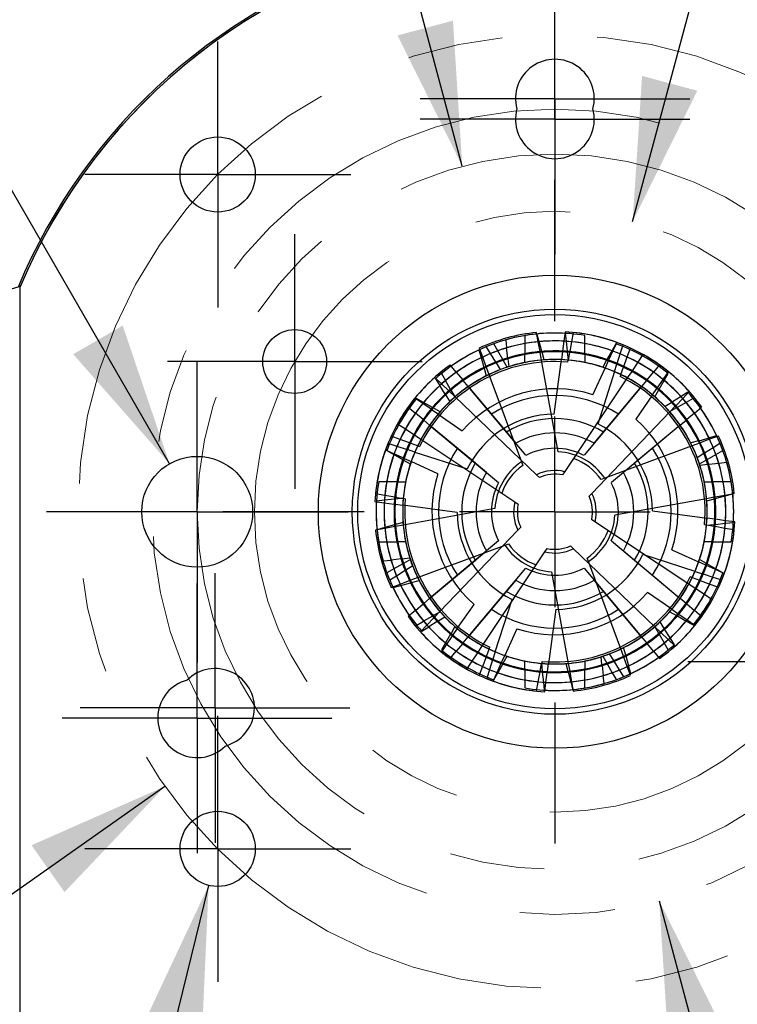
# Model space of a CAD drawing. Header units: inches. Extents: x 0 to 11, y 0 to 8.5.
# Tile 5 of 23: x 4.003 to 4.755, y 3.15 to 4.182. Entities that reach past the tile are written whole.
import ezdxf

# ---------------------------------------------------------------- set-up
doc = ezdxf.new("R2010")
doc.units = ezdxf.units.IN
doc.header["$MEASUREMENT"] = 0
doc.linetypes.add('CENTERX2', pattern=[0.8, 0.5, -0.1, 0.1, -0.1])
doc.layers.add('CENTER', color=40, linetype='CENTERX2')
doc.layers.add('DIMENSIONS', color=140, linetype='Continuous', lineweight=25)
doc.styles.add('SLDTEXTSTYLE0', font='TXT', dxfattribs={"width": 0.75})
doc.dimstyles.new('SLDDIMSTYLE2', dxfattribs={"dimtxt": 0.125, "dimasz": 0.15, "dimexe": 0, "dimexo": 0.0625, "dimgap": 0.03125, "dimtad": 0, "dimtih": 1, "dimtoh": 1, "dimrnd": 1e-09, "dimdsep": 46, "dimtxsty": 'SLDTEXTSTYLE0', "dimsah": 1, "dimcen": 0, "dimadec": 0, "dimazin": 2, "dimtfac": 1, "dimtofl": 0, "dimtmove": 0, "dimatfit": 3, "dimfxl": 0, "dimfrac": 2, "dimtolj": 1, "dimtzin": 12, "dimarcsym": 0})
doc.dimstyles.new('SLDDIMSTYLE7', dxfattribs={"dimtxt": 0.125, "dimasz": 0.15, "dimexe": 0, "dimexo": 0.0625, "dimgap": 0.03125, "dimtad": 0, "dimtih": 1, "dimtoh": 1, "dimrnd": 1e-09, "dimzin": 4, "dimdsep": 46, "dimtxsty": 'SLDTEXTSTYLE0', "dimsah": 1, "dimcen": 0, "dimadec": 0, "dimazin": 1, "dimtfac": 1, "dimtofl": 0, "dimtmove": 0, "dimatfit": 3, "dimfxl": 0, "dimfrac": 2, "dimtolj": 1, "dimtzin": 12, "dimarcsym": 0})
doc.dimstyles.new('SLDDIMSTYLE8', dxfattribs={"dimtxt": 0.125, "dimasz": 0.15, "dimexe": 0, "dimexo": 0.0625, "dimgap": 0.03125, "dimtad": 0, "dimtih": 1, "dimtoh": 1, "dimrnd": 1e-09, "dimdsep": 46, "dimtxsty": 'SLDTEXTSTYLE0', "dimsah": 1, "dimcen": 0, "dimadec": 0, "dimazin": 2, "dimtfac": 1, "dimtofl": 0, "dimtmove": 0, "dimatfit": 3, "dimfxl": 0, "dimfrac": 2, "dimtolj": 1, "dimtzin": 12, "dimarcsym": 0})

# ---------------------------------------------------------------- blocks, each defined once
blk = doc.blocks.new('_D_9')
at = {"layer": 'DIMENSIONS'}
for p, q in [((4.1548, 3.3782), (3.8224, 3.1441)), ((3.1549, 3.1625), (3.1168, 3.1625)), ((3.1168, 3.1625), (3.1168, 2.964)), ((3.4781, 3.1625), (3.5162, 3.1625)), ((3.5162, 3.1625), (3.5162, 2.964)), ((3.8224, 3.1441), (3.5724, 3.1441)), ((3.1168, 2.964), (3.1549, 2.964)), ((3.5162, 2.964), (3.4781, 2.964))]:
    blk.add_line(p, q, dxfattribs=at)
blk.add_solid([(4.1548, 3.3782), (4.0149, 3.3164), (4.0495, 3.2673)], dxfattribs=at)
at = {"layer": 'DIMENSIONS', "char_height": 0.125, "attachment_point": 1, "style": 'SLDTEXTSTYLE0'}
for s, insert in [('%%c', (3.0606, 3.349)), ('1.00', (3.2491, 3.349)), ('25.4', (3.1549, 3.1252))]:
    blk.add_mtext(s, dxfattribs=dict(at, insert=insert))
blk = doc.blocks.new('_D_10')
at = {"layer": 'DIMENSIONS'}
for p, q in [((5.0775, 4.3178), (5.0395, 4.3178)), ((5.0395, 4.3178), (5.0395, 4.1194)), ((5.4008, 4.3178), (5.4389, 4.3178)), ((5.4389, 4.3178), (5.4389, 4.1194)), ((4.6451, 3.9704), (4.7333, 4.2994)), ((4.7333, 4.2994), (4.9833, 4.2994)), ((5.0395, 4.1194), (5.0775, 4.1194)), ((5.4389, 4.1194), (5.4008, 4.1194))]:
    blk.add_line(p, q, dxfattribs=at)
blk.add_solid([(4.6451, 3.9704), (4.7129, 4.1075), (4.655, 4.1231)], dxfattribs=at)
at = {"layer": 'DIMENSIONS', "char_height": 0.125, "attachment_point": 1, "style": 'SLDTEXTSTYLE0'}
for s, insert in [('%%c', (4.9833, 4.5043)), ('0.63', (5.1718, 4.5043)), ('16.0', (5.0775, 4.2805))]:
    blk.add_mtext(s, dxfattribs=dict(at, insert=insert))
blk = doc.blocks.new('_D_11')
at = {"layer": 'DIMENSIONS'}
for p, q in [((3.6649, 4.5474), (3.6268, 4.5474)), ((3.6268, 4.5474), (3.6268, 4.349)), ((3.9881, 4.5474), (4.0262, 4.5474)), ((4.0262, 4.5474), (4.0262, 4.349)), ((4.3324, 4.529), (4.0824, 4.529)), ((4.4665, 4.0284), (4.3324, 4.529)), ((3.6268, 4.349), (3.6649, 4.349)), ((4.0262, 4.349), (3.9881, 4.349))]:
    blk.add_line(p, q, dxfattribs=at)
blk.add_solid([(4.4665, 4.0284), (4.4567, 4.181), (4.3987, 4.1655)], dxfattribs=at)
at = {"layer": 'DIMENSIONS', "char_height": 0.125, "attachment_point": 1, "style": 'SLDTEXTSTYLE0'}
for s, insert in [('%%c', (3.5706, 4.7339)), ('0.75', (3.7591, 4.7339)), ('19.1', (3.6649, 4.5101))]:
    blk.add_mtext(s, dxfattribs=dict(at, insert=insert))
blk = doc.blocks.new('_D_12')
at = {"layer": 'DIMENSIONS'}
for p, q in [((4.6729, 3.2583), (4.8571, 2.5708)), ((5.2013, 2.5892), (5.1633, 2.5892)), ((5.1633, 2.5892), (5.1633, 2.3908)), ((5.5246, 2.5892), (5.5627, 2.5892)), ((5.5627, 2.5892), (5.5627, 2.3908)), ((4.8571, 2.5708), (5.1071, 2.5708)), ((5.1633, 2.3908), (5.2013, 2.3908)), ((5.5627, 2.3908), (5.5246, 2.3908))]:
    blk.add_line(p, q, dxfattribs=at)
blk.add_solid([(4.6729, 3.2583), (4.6827, 3.1056), (4.7407, 3.1212)], dxfattribs=at)
at = {"layer": 'DIMENSIONS', "char_height": 0.125, "attachment_point": 1, "style": 'SLDTEXTSTYLE0'}
for s, insert in [('%%c', (5.1071, 2.7757)), ('0.84', (5.2956, 2.7757)), ('21.5', (5.2013, 2.5519))]:
    blk.add_mtext(s, dxfattribs=dict(at, insert=insert))
blk = doc.blocks.new('_D_14')
at = {"layer": 'DIMENSIONS'}
for p, q in [((4.2006, 3.2744), (4.0425, 2.6333)), ((4.0425, 2.6333), (3.8238, 2.6333)), ((3.39, 2.49), (3.3519, 2.49)), ((3.3519, 2.49), (3.3519, 2.2916)), ((3.6209, 2.49), (3.6589, 2.49)), ((3.6589, 2.49), (3.6589, 2.2916)), ((3.3519, 2.2916), (3.39, 2.2916)), ((3.6589, 2.2916), (3.6209, 2.2916))]:
    blk.add_line(p, q, dxfattribs=at)
blk.add_solid([(4.2006, 3.2744), (4.1356, 3.1359), (4.1938, 3.1215)], dxfattribs=at)
at = {"layer": 'DIMENSIONS', "char_height": 0.125, "attachment_point": 1, "style": 'SLDTEXTSTYLE0'}
for s, insert in [('4X', (3.4084, 2.8382)), ('%%c', (3.2495, 2.6765)), ('0.08', (3.438, 2.6765)), ('2.0', (3.39, 2.4527))]:
    blk.add_mtext(s, dxfattribs=dict(at, insert=insert))
blk = doc.blocks.new('_D_16')
at = {"layer": 'DIMENSIONS'}
for p, q in [((3.8537, 4.2463), (3.6349, 4.2463)), ((4.1596, 3.7164), (3.8537, 4.2463)), ((3.2011, 4.103), (3.163, 4.103)), ((3.163, 4.103), (3.163, 3.9045)), ((3.432, 4.103), (3.47, 4.103)), ((3.47, 4.103), (3.47, 3.9045)), ((3.163, 3.9045), (3.2011, 3.9045)), ((3.47, 3.9045), (3.432, 3.9045))]:
    blk.add_line(p, q, dxfattribs=at)
blk.add_solid([(4.1596, 3.7164), (4.1105, 3.8613), (4.0586, 3.8313)], dxfattribs=at)
at = {"layer": 'DIMENSIONS', "char_height": 0.125, "attachment_point": 1, "style": 'SLDTEXTSTYLE0'}
for s, insert in [('2X', (3.2196, 4.4511)), ('%%c', (3.0606, 4.2895)), ('0.12', (3.2491, 4.2895)), ('3.0', (3.2011, 4.0657))]:
    blk.add_mtext(s, dxfattribs=dict(at, insert=insert))
blk = doc.blocks.new('SW_CENTERMARKSYMBOL_4')
at = {"layer": 'CENTER', "color": 0}
for p, q in [((0, 0.1), (0, 0.1394)), ((0, 0), (0, 0.1)), ((-0.1, 0), (-0.1394, 0)), ((0, 0), (-0.1, 0)), ((0, 0), (0, -0.1)), ((0, 0), (0.1, 0)), ((0.1, 0), (0.1394, 0)), ((0, -0.1), (0, -0.1394))]:
    blk.add_line(p, q, dxfattribs=at)
blk = doc.blocks.new('SW_CENTERMARKSYMBOL_7')
at = {"layer": 'CENTER', "color": 0}
for p, q in [((0, 0.1), (0, 0.1581)), ((0, 0), (0, 0.1)), ((-0.1, 0), (-0.1581, 0)), ((0, 0), (-0.1, 0)), ((0, 0), (0, -0.1)), ((0, 0), (0.1, 0)), ((0.1, 0), (0.1581, 0)), ((0, -0.1), (0, -0.1581))]:
    blk.add_line(p, q, dxfattribs=at)
blk = doc.blocks.new('SW_CENTERMARKSYMBOL_8')
at = {"layer": 'CENTER', "color": 0}
for p, q in [((0, 0.1), (0, 0.1335)), ((0, 0), (0, 0.1)), ((-0.1, 0), (-0.1335, 0)), ((0, 0), (-0.1, 0)), ((0, 0), (0, -0.1)), ((0, 0), (0.1, 0)), ((0.1, 0), (0.1335, 0)), ((0, -0.1), (0, -0.1335))]:
    blk.add_line(p, q, dxfattribs=at)
blk = doc.blocks.new('SW_CENTERMARKSYMBOL_9')
at = {"layer": 'CENTER', "color": 0}
for p, q in [((0, 0.1), (0, 0.1335)), ((0, 0), (0, 0.1)), ((-0.1, 0), (-0.1335, 0)), ((0, 0), (-0.1, 0)), ((0, 0), (0, -0.1)), ((0, 0), (0.1, 0)), ((0.1, 0), (0.1335, 0)), ((0, -0.1), (0, -0.1335))]:
    blk.add_line(p, q, dxfattribs=at)
blk = doc.blocks.new('SW_CENTERMARKSYMBOL_13')
at = {"layer": 'CENTER', "color": 0}
for p, q in [((0, 0.1), (0, 0.1394)), ((0, 0), (0, 0.1)), ((-0.1, 0), (-0.1394, 0)), ((0, 0), (-0.1, 0)), ((0, 0), (0, -0.1)), ((0, 0), (0.1, 0)), ((0.1, 0), (0.1394, 0)), ((0, -0.1), (0, -0.1394))]:
    blk.add_line(p, q, dxfattribs=at)
blk = doc.blocks.new('SW_CENTERMARKSYMBOL_14')
at = {"layer": 'CENTER', "color": 0}
for p, q in [((0, 0.1), (0, 0.1413)), ((0, 0), (0, 0.1)), ((-0.1, 0), (-0.1413, 0)), ((0, 0), (-0.1, 0)), ((0, 0), (0, -0.1)), ((0, 0), (0.1, 0)), ((0.1, 0), (0.1413, 0)), ((0, -0.1), (0, -0.1413))]:
    blk.add_line(p, q, dxfattribs=at)
blk = doc.blocks.new('SW_CENTERMARKSYMBOL_15')
at = {"layer": 'CENTER', "color": 0}
for p, q in [((0, 0.1), (0, 0.1413)), ((0, 0), (0, 0.1)), ((-0.1, 0), (-0.1413, 0)), ((0, 0), (-0.1, 0)), ((0, 0), (0, -0.1)), ((0, 0), (0.1, 0)), ((0.1, 0), (0.1413, 0)), ((0, -0.1), (0, -0.1413))]:
    blk.add_line(p, q, dxfattribs=at)
blk = doc.blocks.new('SW_CENTERMARKSYMBOL_16')
at = {"layer": 'CENTER', "color": 0}
for p, q in [((0, 0.1), (0, 0.1413)), ((0, 0), (0, 0.1)), ((-0.1, 0), (-0.1413, 0)), ((0, 0), (-0.1, 0)), ((0, 0), (0, -0.1)), ((0, 0), (0.1, 0)), ((0.1, 0), (0.1413, 0)), ((0, -0.1), (0, -0.1413))]:
    blk.add_line(p, q, dxfattribs=at)
blk = doc.blocks.new('SW_CENTERMARKSYMBOL_17')
at = {"layer": 'CENTER', "color": 0}
for p, q in [((0, 0.1), (0, 0.1413)), ((0, 0), (0, 0.1)), ((-0.1, 0), (-0.1413, 0)), ((0, 0), (-0.1, 0)), ((0, 0), (0, -0.1)), ((0, 0), (0.1, 0)), ((0.1, 0), (0.1413, 0)), ((0, -0.1), (0, -0.1413))]:
    blk.add_line(p, q, dxfattribs=at)
blk = doc.blocks.new('SW_CENTERMARKSYMBOL_18')
at = {"layer": 'CENTER', "color": 0}
for p, q in [((0, 0.2), (0, 0.348)), ((0, 0), (0, 0.1)), ((-0.2, 0), (-0.348, 0)), ((0, 0), (-0.1, 0)), ((0, 0), (0, -0.1)), ((0, 0), (0.1, 0)), ((0.2, 0), (0.348, 0)), ((0, -0.2), (0, -0.348))]:
    blk.add_line(p, q, dxfattribs=at)

msp = doc.modelspace()

# ---------------------------------------------------------------- linework, layer by layer
at = {"color": 179, "linetype": 'Continuous', "lineweight": 18}
msp.add_line((4.5636, 4.0884), (4.5636, 4.1405), dxfattribs=at)
for p, q in [((4.0029, 3.9022), (3.618, 3.7889)), ((4.0025, 3.9012), (4.0025, 3.1164)), ((4.5321, 3.8509), (4.5321, 3.8425)), ((4.5461, 3.8444), (4.5443, 3.8541)), ((4.547, 3.8445), (4.5448, 3.8526)), ((4.5743, 3.8548), (4.573, 3.845)), ((4.5756, 3.8449), (4.5747, 3.8532)), ((4.5828, 3.8541), (4.581, 3.8444)), ((4.5951, 3.8425), (4.5951, 3.8509)), ((4.5036, 3.8349), (4.4995, 3.8422)), ((4.5121, 3.8463), (4.513, 3.838)), ((4.5321, 3.8425), (4.5321, 3.8318)), ((4.548, 3.834), (4.5461, 3.8444)), ((4.5498, 3.8342), (4.547, 3.8445)), ((4.573, 3.845), (4.5716, 3.8346)), ((4.5768, 3.8342), (4.5756, 3.8449)), ((4.581, 3.8444), (4.5791, 3.834)), ((4.5951, 3.8318), (4.5951, 3.8425)), ((4.6276, 3.8423), (4.6235, 3.835)), ((4.6284, 3.8436), (4.6243, 3.8347)), ((4.6321, 3.8317), (4.6351, 3.8411)), ((4.484, 3.8358), (4.4863, 3.8277)), ((4.4842, 3.8376), (4.4877, 3.8284)), ((4.4961, 3.8321), (4.4916, 3.8392)), ((4.5018, 3.823), (4.4961, 3.8321)), ((4.5089, 3.8256), (4.5036, 3.8349)), ((4.5142, 3.8273), (4.513, 3.838)), ((4.5321, 3.8309), (4.5321, 3.8318)), ((4.5321, 3.8226), (4.5321, 3.8309)), ((4.5496, 3.8251), (4.5481, 3.8332)), ((4.5523, 3.8254), (4.5501, 3.8334)), ((4.5715, 3.8337), (4.5704, 3.8256)), ((4.5778, 3.8251), (4.5769, 3.8334)), ((4.579, 3.8332), (4.5775, 3.8252)), ((4.5951, 3.8318), (4.5951, 3.8309)), ((4.5951, 3.8309), (4.5951, 3.8226)), ((4.6235, 3.835), (4.6182, 3.8257)), ((4.6243, 3.8347), (4.6199, 3.8251)), ((4.6289, 3.8216), (4.6321, 3.8317)), ((4.6394, 3.8284), (4.6429, 3.8377)), ((4.6559, 3.8311), (4.6504, 3.8228)), ((4.4602, 3.8124), (4.4538, 3.82)), ((4.4863, 3.8277), (4.4891, 3.8174)), ((4.4877, 3.8284), (4.4913, 3.8185)), ((4.5067, 3.8153), (4.5023, 3.8223)), ((4.5135, 3.8177), (4.5093, 3.8249)), ((4.5143, 3.8265), (4.5152, 3.8182)), ((4.5671, 3.729), (4.5496, 3.8251)), ((4.5627, 3.7685), (4.5704, 3.8256)), ((4.5771, 3.823), (4.5775, 3.8252)), ((4.6178, 3.8249), (4.6137, 3.8177)), ((4.6196, 3.8243), (4.6162, 3.8168)), ((4.6261, 3.813), (4.6286, 3.8208)), ((4.6358, 3.8185), (4.6394, 3.8284)), ((4.6504, 3.8228), (4.6445, 3.814)), ((4.6734, 3.82), (4.667, 3.8124)), ((4.4447, 3.811), (4.4489, 3.8037)), ((4.4602, 3.8124), (4.467, 3.8043)), ((4.4893, 3.8166), (4.4916, 3.8086)), ((4.4916, 3.8177), (4.4945, 3.81)), ((4.4945, 3.81), (4.5285, 3.7185)), ((4.6034, 3.7888), (4.6162, 3.8168)), ((4.6261, 3.813), (4.6085, 3.7581)), ((4.6326, 3.8101), (4.6319, 3.808)), ((4.6326, 3.8101), (4.6355, 3.8177)), ((4.6441, 3.8133), (4.6395, 3.8065)), ((4.6602, 3.8043), (4.667, 3.8124)), ((4.677, 3.8048), (4.6826, 3.8129)), ((4.6782, 3.8038), (4.6824, 3.8111)), ((4.4448, 3.8002), (4.4377, 3.807)), ((4.4384, 3.8056), (4.4428, 3.7985)), ((4.4524, 3.7929), (4.4448, 3.8002)), ((4.4542, 3.7944), (4.4489, 3.8037)), ((4.4675, 3.8037), (4.467, 3.8043)), ((4.4728, 3.7974), (4.4675, 3.8037)), ((4.6395, 3.8065), (4.574, 3.7082)), ((4.6597, 3.8037), (4.6544, 3.7974)), ((4.671, 3.7961), (4.677, 3.8048)), ((4.6729, 3.7945), (4.6782, 3.8038)), ((4.4486, 3.7894), (4.4428, 3.7985)), ((4.453, 3.7923), (4.4524, 3.7929)), ((4.4589, 3.7867), (4.453, 3.7923)), ((4.4546, 3.7937), (4.4587, 3.7865)), ((4.4728, 3.7974), (4.497, 3.7684)), ((4.4728, 3.7974), (4.5128, 3.7496)), ((4.4728, 3.7974), (4.5226, 3.7379)), ((4.5331, 3.7253), (4.4728, 3.7974)), ((4.6544, 3.7974), (4.5941, 3.7253)), ((4.6046, 3.7379), (4.6544, 3.7974)), ((4.6144, 3.7496), (4.6544, 3.7974)), ((4.6302, 3.7684), (4.6544, 3.7974)), ((4.6659, 3.7887), (4.6706, 3.7954)), ((4.6684, 3.7865), (4.6725, 3.7938)), ((4.6706, 3.7954), (4.671, 3.7961)), ((4.703, 3.7914), (4.6959, 3.7869)), ((4.6977, 3.7849), (4.7045, 3.7921)), ((4.425, 3.7796), (4.4168, 3.7852)), ((4.4259, 3.7808), (4.4186, 3.7849)), ((4.4337, 3.7736), (4.425, 3.7796)), ((4.4352, 3.7755), (4.4259, 3.7808)), ((4.449, 3.7887), (4.4534, 3.7817)), ((4.5443, 3.7049), (4.4589, 3.7867)), ((4.6659, 3.7887), (4.6484, 3.7633)), ((4.6862, 3.7807), (4.6791, 3.7763)), ((4.6959, 3.7869), (4.6869, 3.7812)), ((4.6904, 3.7773), (4.6977, 3.7849)), ((4.7012, 3.7808), (4.6919, 3.7755)), ((4.7085, 3.785), (4.7012, 3.7808)), ((4.4098, 3.7759), (4.4173, 3.7696)), ((4.4254, 3.7628), (4.4173, 3.7696)), ((4.4411, 3.7685), (4.4343, 3.7731)), ((4.4432, 3.7709), (4.436, 3.775)), ((4.4411, 3.7685), (4.4665, 3.7509)), ((4.6024, 3.6854), (4.6841, 3.7708)), ((4.6912, 3.7751), (4.6839, 3.771)), ((4.6841, 3.7708), (4.6898, 3.7767)), ((4.7099, 3.7696), (4.7018, 3.7628)), ((4.7099, 3.7696), (4.7174, 3.7759)), ((4.3987, 3.7584), (4.4069, 3.7529)), ((4.4261, 3.7622), (4.4323, 3.757)), ((4.6949, 3.757), (4.7011, 3.7622)), ((4.4069, 3.7529), (4.4157, 3.7471)), ((4.4613, 3.7327), (4.4323, 3.757)), ((4.4802, 3.7169), (4.4323, 3.757)), ((4.4918, 3.7072), (4.4323, 3.757)), ((4.4323, 3.757), (4.5044, 3.6966)), ((4.6949, 3.757), (4.6228, 3.6966)), ((4.6949, 3.757), (4.6354, 3.7072)), ((4.6949, 3.757), (4.647, 3.7169)), ((4.6949, 3.757), (4.6659, 3.7327)), ((4.3981, 3.7346), (4.3887, 3.7377)), ((4.4013, 3.742), (4.3921, 3.7454)), ((4.4112, 3.7383), (4.4013, 3.742)), ((4.412, 3.738), (4.4112, 3.7383)), ((4.4197, 3.7352), (4.412, 3.738)), ((4.4164, 3.7466), (4.4232, 3.7421)), ((4.4232, 3.7421), (4.5216, 3.6766)), ((4.7141, 3.7404), (4.706, 3.7382)), ((4.7152, 3.7381), (4.7075, 3.7353)), ((4.7149, 3.7406), (4.7252, 3.7435)), ((4.7258, 3.7421), (4.7159, 3.7384)), ((4.7333, 3.7457), (4.7252, 3.7435)), ((4.7351, 3.7455), (4.7258, 3.7421)), ((4.7295, 3.7336), (4.7366, 3.7381)), ((4.3861, 3.731), (4.3951, 3.7269)), ((4.3875, 3.7302), (4.3948, 3.726)), ((4.3951, 3.7269), (4.4047, 3.7225)), ((4.4081, 3.7314), (4.3981, 3.7346)), ((4.4089, 3.7312), (4.4081, 3.7314)), ((4.4167, 3.7286), (4.4089, 3.7312)), ((4.4167, 3.7286), (4.4716, 3.711)), ((4.4197, 3.7352), (4.4217, 3.7344)), ((4.7075, 3.7353), (4.6159, 3.7012)), ((4.7127, 3.723), (4.7198, 3.7275)), ((4.7205, 3.7279), (4.7295, 3.7336)), ((4.7324, 3.7261), (4.7397, 3.7303)), ((4.4041, 3.7207), (4.3948, 3.726)), ((4.4048, 3.7203), (4.412, 3.7162)), ((4.4054, 3.7221), (4.4129, 3.7187)), ((4.441, 3.7059), (4.4129, 3.7187)), ((4.5285, 3.7185), (4.5299, 3.7147)), ((4.7151, 3.7163), (4.7224, 3.7204)), ((4.7231, 3.7208), (4.7324, 3.7261)), ((4.7354, 3.7167), (4.7248, 3.7156)), ((4.7438, 3.7176), (4.7354, 3.7167)), ((4.574, 3.7082), (4.5717, 3.7047)), ((4.724, 3.7155), (4.7157, 3.7146)), ((4.3873, 3.6976), (4.3789, 3.6976)), ((4.398, 3.6976), (4.3873, 3.6976)), ((4.398, 3.6976), (4.3988, 3.6976)), ((4.3988, 3.6976), (4.4071, 3.6976)), ((4.5473, 3.702), (4.5443, 3.7049)), ((4.6159, 3.7012), (4.6121, 3.6998)), ((4.7201, 3.6976), (4.7284, 3.6976)), ((4.7284, 3.6976), (4.7292, 3.6976)), ((4.7399, 3.6976), (4.7292, 3.6976)), ((4.7483, 3.6976), (4.7399, 3.6976)), ((4.3749, 3.6769), (4.3847, 3.6755)), ((4.3756, 3.6853), (4.3853, 3.6835)), ((4.3849, 3.6782), (4.3765, 3.6772)), ((4.3847, 3.6755), (4.3952, 3.6741)), ((4.3955, 3.6793), (4.3849, 3.6782)), ((4.3853, 3.6835), (4.3957, 3.6817)), ((4.4046, 3.6803), (4.3963, 3.6794)), ((4.3965, 3.6815), (4.4046, 3.68)), ((4.4067, 3.6797), (4.4046, 3.68)), ((4.5216, 3.6766), (4.5251, 3.6742)), ((4.5995, 3.6824), (4.6024, 3.6854)), ((4.6265, 3.6627), (4.7226, 3.6801)), ((4.7226, 3.6801), (4.7307, 3.6816)), ((4.7228, 3.6775), (4.7308, 3.6797)), ((4.7307, 3.6816), (4.7315, 3.6818)), ((4.7315, 3.6818), (4.7419, 3.6836)), ((4.7316, 3.6799), (4.742, 3.6827)), ((4.7419, 3.6836), (4.7516, 3.6854)), ((4.742, 3.6827), (4.7501, 3.685)), ((4.396, 3.674), (4.4041, 3.6729)), ((4.4612, 3.6652), (4.4041, 3.6729)), ((4.5007, 3.6696), (4.4046, 3.6521)), ((4.666, 3.6671), (4.7231, 3.6594)), ((4.4044, 3.6548), (4.3964, 3.6526)), ((4.6056, 3.6557), (4.6021, 3.6581)), ((4.704, 3.5902), (4.6056, 3.6557)), ((4.7312, 3.6583), (4.7231, 3.6594)), ((4.7425, 3.6567), (4.732, 3.6582)), ((4.7423, 3.6541), (4.7507, 3.655)), ((4.7523, 3.6554), (4.7425, 3.6567)), ((4.3853, 3.6486), (4.3756, 3.6469)), ((4.3852, 3.6495), (4.3771, 3.6473)), ((4.3956, 3.6524), (4.3852, 3.6495)), ((4.3957, 3.6505), (4.3853, 3.6486)), ((4.3965, 3.6507), (4.3957, 3.6505)), ((4.4046, 3.6521), (4.3965, 3.6507)), ((4.5248, 3.6468), (4.4431, 3.5615)), ((4.5277, 3.6499), (4.5248, 3.6468)), ((4.7205, 3.6526), (4.7226, 3.6522)), ((4.7226, 3.6519), (4.7309, 3.6528)), ((4.7307, 3.6508), (4.7226, 3.6522)), ((4.7419, 3.6487), (4.7315, 3.6506)), ((4.7317, 3.6529), (4.7423, 3.6541)), ((4.7516, 3.647), (4.7419, 3.6487)), ((4.3789, 3.6346), (4.3873, 3.6346)), ((4.3873, 3.6346), (4.398, 3.6346)), ((4.3988, 3.6346), (4.398, 3.6346)), ((4.4071, 3.6346), (4.3988, 3.6346)), ((4.5044, 3.6357), (4.4323, 3.5753)), ((4.6228, 3.6357), (4.6949, 3.5753)), ((4.7284, 3.6346), (4.7201, 3.6346)), ((4.7292, 3.6346), (4.7284, 3.6346)), ((4.7292, 3.6346), (4.7399, 3.6346)), ((4.7399, 3.6346), (4.7483, 3.6346)), ((4.4197, 3.597), (4.5113, 3.6311)), ((4.4323, 3.5753), (4.4918, 3.6251)), ((4.4876, 3.5257), (4.5532, 3.6241)), ((4.5113, 3.6311), (4.5151, 3.6325)), ((4.5532, 3.6241), (4.5555, 3.6276)), ((4.5799, 3.6303), (4.5829, 3.6274)), ((4.5829, 3.6274), (4.6683, 3.5456)), ((4.6354, 3.6251), (4.6949, 3.5753)), ((4.6862, 3.6263), (4.7143, 3.6135)), ((4.3834, 3.6146), (4.3918, 3.6155)), ((4.4024, 3.6167), (4.3918, 3.6155)), ((4.4032, 3.6168), (4.4115, 3.6177)), ((4.4121, 3.616), (4.4048, 3.6119)), ((4.4323, 3.5753), (4.4802, 3.6153)), ((4.5987, 3.6138), (4.5973, 3.6176)), ((4.6327, 3.5222), (4.5987, 3.6138)), ((4.647, 3.6153), (4.6949, 3.5753)), ((4.7105, 3.6036), (4.6556, 3.6212)), ((4.7218, 3.6101), (4.7143, 3.6135)), ((4.7224, 3.612), (4.7152, 3.6161)), ((4.3948, 3.6062), (4.3875, 3.602)), ((4.4041, 3.6115), (4.3948, 3.6062)), ((4.4067, 3.6044), (4.3977, 3.5987)), ((4.4145, 3.6093), (4.4074, 3.6048)), ((4.4728, 3.5349), (4.5331, 3.607)), ((4.5601, 3.6032), (4.5776, 3.5071)), ((4.5941, 3.607), (4.6544, 3.5349)), ((4.7105, 3.6036), (4.7183, 3.6011)), ((4.7321, 3.6054), (4.7225, 3.6098)), ((4.7231, 3.6116), (4.7324, 3.6063)), ((4.7411, 3.6013), (4.7321, 3.6054)), ((4.7397, 3.6021), (4.7324, 3.6063)), ((4.3977, 3.5987), (4.3906, 3.5942)), ((4.4014, 3.5902), (4.4113, 3.5939)), ((4.412, 3.5942), (4.4197, 3.597)), ((4.4131, 3.5919), (4.4212, 3.5941)), ((4.4323, 3.5753), (4.4613, 3.5996)), ((4.5226, 3.5944), (4.4728, 3.5349)), ((4.6544, 3.5349), (4.6046, 3.5944)), ((4.6659, 3.5996), (4.6949, 3.5753)), ((4.7075, 3.5971), (4.7055, 3.5979)), ((4.7075, 3.5971), (4.7152, 3.5943)), ((4.7152, 3.5943), (4.716, 3.594)), ((4.716, 3.594), (4.7259, 3.5903)), ((4.7191, 3.6009), (4.7291, 3.5976)), ((4.7291, 3.5976), (4.7385, 3.5946)), ((4.3921, 3.5868), (4.4014, 3.5902)), ((4.3939, 3.5866), (4.402, 3.5888)), ((4.402, 3.5888), (4.4123, 3.5917)), ((4.5128, 3.5827), (4.4728, 3.5349)), ((4.6544, 3.5349), (4.6144, 3.5827)), ((4.7108, 3.5856), (4.704, 3.5902)), ((4.7203, 3.5793), (4.7115, 3.5852)), ((4.7259, 3.5903), (4.7351, 3.5869)), ((4.4323, 3.5753), (4.4261, 3.57)), ((4.5011, 3.5193), (4.5187, 3.5741)), ((4.6861, 3.5638), (4.6607, 3.5813)), ((4.7011, 3.57), (4.6949, 3.5753)), ((4.7285, 3.5739), (4.7203, 3.5793)), ((4.4173, 3.5627), (4.4098, 3.5564)), ((4.4173, 3.5627), (4.4254, 3.5695)), ((4.4613, 3.5436), (4.4788, 3.569)), ((4.497, 3.5639), (4.4728, 3.5349)), ((4.5645, 3.5638), (4.5568, 3.5067)), ((4.6544, 3.5349), (4.6302, 3.5639)), ((4.6861, 3.5638), (4.6929, 3.5592)), ((4.7018, 3.5695), (4.7099, 3.5627)), ((4.7174, 3.5564), (4.7099, 3.5627)), ((4.4187, 3.5473), (4.426, 3.5514)), ((4.4353, 3.5567), (4.426, 3.5514)), ((4.4368, 3.555), (4.4295, 3.5473)), ((4.436, 3.5572), (4.4433, 3.5613)), ((4.4374, 3.5556), (4.4368, 3.555)), ((4.4431, 3.5615), (4.4374, 3.5556)), ((4.441, 3.5515), (4.4481, 3.556)), ((4.684, 3.5613), (4.6912, 3.5572)), ((4.692, 3.5568), (4.7013, 3.5515)), ((4.6929, 3.5592), (4.6935, 3.5587)), ((4.6935, 3.5587), (4.7022, 3.5527)), ((4.7013, 3.5515), (4.7086, 3.5474)), ((4.7022, 3.5527), (4.7104, 3.5471)), ((4.4295, 3.5473), (4.4227, 3.5402)), ((4.4242, 3.5409), (4.4313, 3.5454)), ((4.4403, 3.5511), (4.4313, 3.5454)), ((4.4588, 3.5457), (4.4547, 3.5385)), ((4.4613, 3.5436), (4.4566, 3.5369)), ((4.5238, 3.5435), (4.511, 3.5154)), ((4.6683, 3.5456), (4.6742, 3.5399)), ((4.6726, 3.5386), (4.6685, 3.5458)), ((4.6782, 3.5436), (4.6738, 3.5506)), ((4.6844, 3.5338), (4.6786, 3.5429)), ((4.4543, 3.5378), (4.449, 3.5285)), ((4.4562, 3.5362), (4.4502, 3.5275)), ((4.4675, 3.5286), (4.4728, 3.5349)), ((4.6544, 3.5349), (4.6597, 3.5286)), ((4.673, 3.5378), (4.6783, 3.5285)), ((4.6742, 3.5399), (4.6748, 3.5394)), ((4.6748, 3.5394), (4.6824, 3.5321)), ((4.6824, 3.5321), (4.6895, 3.5252)), ((4.6888, 3.5267), (4.6844, 3.5338)), ((4.4502, 3.5275), (4.4446, 3.5194)), ((4.449, 3.5285), (4.4448, 3.5212)), ((4.467, 3.528), (4.4602, 3.5199)), ((4.4831, 3.5189), (4.4876, 3.5257)), ((4.4946, 3.5222), (4.4917, 3.5145)), ((4.4946, 3.5222), (4.4953, 3.5242)), ((4.6356, 3.5146), (4.6327, 3.5222)), ((4.6379, 3.5157), (4.6356, 3.5237)), ((4.667, 3.5199), (4.6602, 3.528)), ((4.6825, 3.5213), (4.6783, 3.5285)), ((4.4538, 3.5123), (4.4602, 3.5199)), ((4.4768, 3.5094), (4.4827, 3.5182)), ((4.4914, 3.5138), (4.4878, 3.5038)), ((4.4917, 3.5145), (4.4914, 3.5138)), ((4.4983, 3.5107), (4.4951, 3.5006)), ((4.4986, 3.5115), (4.4983, 3.5107)), ((4.5011, 3.5193), (4.4986, 3.5115)), ((4.5076, 3.508), (4.511, 3.5154)), ((4.5094, 3.5073), (4.5135, 3.5146)), ((4.6129, 3.5058), (4.612, 3.514)), ((4.6137, 3.5146), (4.6179, 3.5074)), ((4.6205, 3.517), (4.6249, 3.51)), ((4.6395, 3.5039), (4.6359, 3.5138)), ((4.6381, 3.5149), (4.6409, 3.5046)), ((4.667, 3.5199), (4.6734, 3.5123)), ((4.4713, 3.5012), (4.4768, 3.5094)), ((4.4878, 3.5038), (4.4843, 3.4946)), ((4.4951, 3.5006), (4.4921, 3.4912)), ((4.5029, 3.4976), (4.5073, 3.5072)), ((4.509, 3.5066), (4.5037, 3.4973)), ((4.5321, 3.5013), (4.5321, 3.5096)), ((4.5321, 3.5005), (4.5321, 3.5013)), ((4.5321, 3.5005), (4.5321, 3.4898)), ((4.5482, 3.4991), (4.5497, 3.5071)), ((4.5494, 3.5071), (4.5503, 3.4989)), ((4.5501, 3.5092), (4.5497, 3.5071)), ((4.5557, 3.4985), (4.5568, 3.5067)), ((4.5749, 3.5069), (4.5771, 3.4989)), ((4.5776, 3.5071), (4.5791, 3.4991)), ((4.5951, 3.5096), (4.5951, 3.5013)), ((4.5951, 3.5013), (4.5951, 3.5005)), ((4.5951, 3.4898), (4.5951, 3.5005)), ((4.613, 3.5049), (4.6142, 3.4943)), ((4.6183, 3.5066), (4.6236, 3.4973)), ((4.6254, 3.5093), (4.6311, 3.5002)), ((4.6311, 3.5002), (4.6356, 3.4931)), ((4.643, 3.4946), (4.6395, 3.5039)), ((4.6432, 3.4965), (4.6409, 3.5046)), ((4.4988, 3.4886), (4.5029, 3.4976)), ((4.4996, 3.49), (4.5037, 3.4973)), ((4.5321, 3.4898), (4.5321, 3.4814)), ((4.5462, 3.4878), (4.5481, 3.4982)), ((4.5504, 3.498), (4.5516, 3.4874)), ((4.5542, 3.4872), (4.5556, 3.4977)), ((4.5774, 3.4981), (4.5802, 3.4878)), ((4.5791, 3.4991), (4.5792, 3.4983)), ((4.5792, 3.4983), (4.5811, 3.4879)), ((4.5951, 3.4814), (4.5951, 3.4898)), ((4.6151, 3.486), (4.6142, 3.4943)), ((4.6236, 3.4973), (4.6277, 3.4901)), ((4.5444, 3.4781), (4.5462, 3.4878)), ((4.5516, 3.4874), (4.5525, 3.4791)), ((4.5529, 3.4775), (4.5542, 3.4872)), ((4.5802, 3.4878), (4.5824, 3.4797)), ((4.5811, 3.4879), (4.5829, 3.4781))]:
    msp.add_line(p, q)
at = {"color": 179, "linetype": 'CENTERX2', "lineweight": 18}
for radius in [0.5, 0.4222, 0.375, 0.315]:
    msp.add_circle((4.5636, 3.6661), radius, dxfattribs=at)
for centre, radius in [((4.2101, 4.0197), 0.0394), ((4.5636, 3.6661), 0.248), ((4.5636, 3.6661), 0.2124), ((4.5636, 3.6661), 0.2067), ((4.2908, 3.8236), 0.0335), ((4.1886, 3.6661), 0.0581), ((4.2101, 3.3126), 0.0394)]:
    msp.add_circle(centre, radius)
for centre, radius, start, end in [((4.5636, 3.6661), 0.6083, 98.5365, 157.2704), ((4.5636, 3.6661), 0.6083, 98.5365, 157.1712), ((4.5636, 3.6661), 0.6083, 22.7296, 81.4635), ((4.5636, 3.6661), 0.6083, 22.8288, 81.4635), ((4.5636, 3.6661), 0.6101, 105.8805, 157.3028), ((4.5636, 3.6661), 0.6101, 22.6972, 74.1195), ((4.5636, 4.0992), 0.0413, 344.8169, 195.1831), ((4.5636, 4.0776), 0.0413, 164.8169, 15.1831), ((4.5636, 3.6661), 0.1874, 95.7724, 115.1233), ((4.5636, 3.6661), 0.189, 95.8532, 114.8384), ((4.5636, 3.6661), 0.1874, 86.6018, 105.9527), ((4.5636, 3.6661), 0.1874, 80.3245, 99.6755), ((4.5636, 3.6661), 0.189, 67.7639, 86.7492), ((4.5636, 3.6661), 0.189, 65.1971, 84.1824), ((4.5636, 3.6661), 0.1874, 110.0143, 129.3652), ((4.5636, 3.6661), 0.1791, 100.1266, 125.2627), ((4.5636, 3.6661), 0.1791, 86.9938, 112.1299), ((4.5636, 3.6661), 0.1791, 84.427, 109.5632), ((4.5636, 3.6661), 0.1791, 70.4724, 95.6085), ((4.5636, 3.6661), 0.1791, 70.1851, 95.3212), ((4.5636, 3.6661), 0.1791, 61.0145, 86.1506), ((4.5636, 3.6661), 0.1791, 54.7373, 79.8734), ((4.5636, 3.6661), 0.1874, 50.6703, 70.0213), ((4.5636, 3.6661), 0.189, 50.9552, 69.9405), ((4.5636, 3.6661), 0.1874, 112.5811, 131.932), ((4.5636, 3.6661), 0.1791, 106.4039, 131.54), ((4.5636, 3.6661), 0.1686, 100.7663, 124.9693), ((4.5636, 3.6661), 0.1678, 100.8199, 124.9447), ((4.5636, 3.6661), 0.1686, 87.2872, 111.4903), ((4.5636, 3.6661), 0.1678, 87.3118, 111.4366), ((4.5636, 3.6661), 0.1686, 84.7205, 108.9235), ((4.5636, 3.6661), 0.1678, 84.745, 108.8698), ((4.5636, 3.6661), 0.1686, 71.1121, 95.3151), ((4.5636, 3.6661), 0.1678, 71.1657, 95.2905), ((4.5636, 3.6661), 0.1686, 70.4785, 94.6816), ((4.5636, 3.6661), 0.1678, 70.5031, 94.6279), ((4.5636, 3.6661), 0.1686, 61.3079, 85.511), ((4.5636, 3.6661), 0.1678, 61.3325, 85.4573), ((4.5636, 3.6661), 0.1686, 55.0307, 79.2337), ((4.5636, 3.6661), 0.1678, 55.0553, 79.1801), ((4.5636, 3.6661), 0.1791, 42.3832, 67.5193), ((4.5636, 3.6661), 0.189, 41.7846, 60.7699), ((4.5636, 3.6661), 0.189, 125.5074, 144.4926), ((4.5636, 3.6661), 0.1575, 85.0733, 154.3063), ((4.5636, 3.6661), 0.1791, 115.5745, 140.7106), ((4.5636, 3.6661), 0.1791, 115.0831, 140.2192), ((4.5636, 3.6661), 0.1686, 107.0435, 131.2466), ((4.5636, 3.6661), 0.1678, 107.0972, 131.222), ((4.5636, 3.6661), 0.1596, 101.3797, 124.6884), ((4.5636, 3.6661), 0.1596, 87.5681, 110.8768), ((4.5636, 3.6661), 0.1596, 85.0014, 108.3101), ((4.5636, 3.6661), 0.1596, 71.7255, 95.0342), ((4.5636, 3.6661), 0.1596, 70.7595, 94.0681), ((4.5636, 3.6661), 0.1596, 61.5889, 84.8975), ((4.5636, 3.6661), 0.1596, 55.3116, 78.6203), ((4.5636, 3.6661), 0.1678, 43.0765, 67.2013), ((4.5636, 3.6661), 0.1686, 43.0228, 67.2259), ((4.5636, 3.6661), 0.1791, 39.8164, 64.9525), ((4.5636, 3.6661), 0.189, 35.5074, 54.4926), ((4.5636, 3.6661), 0.1686, 116.2142, 140.4172), ((4.5636, 3.6661), 0.1678, 116.2678, 140.3926), ((4.5636, 3.6661), 0.1686, 115.3765, 139.5795), ((4.5636, 3.6661), 0.1678, 115.401, 139.5259), ((4.5636, 3.6661), 0.1596, 115.6574, 138.9661), ((4.5636, 3.6661), 0.1596, 107.657, 130.9657), ((4.5636, 3.6661), 0.1596, 43.6363, 66.945), ((4.5636, 3.6661), 0.1596, 41.0695, 64.3782), ((4.5636, 3.6661), 0.1678, 40.5097, 64.6345), ((4.5636, 3.6661), 0.1686, 40.4561, 64.6591), ((4.5636, 3.6661), 0.189, 131.7846, 150.7699), ((4.5636, 3.6661), 0.1791, 129.8164, 154.9525), ((4.5636, 3.6661), 0.1596, 116.8276, 140.1363), ((4.5636, 3.6661), 0.1575, 355.0733, 64.3063), ((4.5636, 3.6661), 0.1791, 25.5745, 50.7106), ((4.5636, 3.6661), 0.1791, 25.0831, 50.2192), ((4.5636, 3.6661), 0.1791, 132.3832, 157.5193), ((4.5636, 3.6661), 0.1686, 133.0228, 157.2259), ((4.5636, 3.6661), 0.1686, 130.4561, 154.6591), ((4.5636, 3.6661), 0.1678, 130.5097, 154.6345), ((4.5636, 3.6661), 0.1289, 72.0167, 138.879), ((4.5636, 3.6661), 0.1678, 26.2678, 50.3926), ((4.5636, 3.6661), 0.1686, 26.2142, 50.4172), ((4.5636, 3.6661), 0.1678, 25.401, 49.5259), ((4.5636, 3.6661), 0.1686, 25.3765, 49.5795), ((4.5636, 3.6661), 0.1874, 22.5811, 41.932), ((4.5636, 3.6661), 0.189, 140.9552, 159.9405), ((4.5636, 3.6661), 0.1874, 140.6703, 160.0213), ((4.5636, 3.6661), 0.1678, 133.0765, 157.2013), ((4.5636, 3.6661), 0.1596, 133.6363, 156.945), ((4.5636, 3.6661), 0.1596, 131.0695, 154.3782), ((4.5636, 3.6661), 0.122, 56.9386, 123.0614), ((4.5636, 3.6661), 0.1596, 26.8276, 50.1363), ((4.5636, 3.6661), 0.1596, 25.6574, 48.9661), ((4.5636, 3.6661), 0.1791, 16.4039, 41.54), ((4.5636, 3.6661), 0.1874, 20.0143, 39.3652), ((4.5636, 3.6661), 0.1791, 144.7373, 169.8734), ((4.5636, 3.6661), 0.1024, 90.5283, 153.9848), ((4.5636, 3.6661), 0.1596, 17.657, 40.9657), ((4.5636, 3.6661), 0.1678, 17.0972, 41.222), ((4.5636, 3.6661), 0.1686, 17.0435, 41.2466), ((4.5636, 3.6661), 0.1791, 10.1266, 35.2627), ((4.5636, 3.6661), 0.1686, 145.0307, 169.2337), ((4.5636, 3.6661), 0.1678, 145.0553, 169.1801), ((4.5636, 3.6661), 0.0977, 58.6682, 121.3318), ((4.5636, 3.6661), 0.1024, 0.5283, 63.9848), ((4.5636, 3.6661), 0.1289, 342.0167, 48.879), ((4.5636, 3.6661), 0.1678, 10.8199, 34.9447), ((4.5636, 3.6661), 0.1686, 10.7663, 34.9693), ((4.5636, 3.6661), 0.1791, 151.0145, 176.1506), ((4.5636, 3.6661), 0.1596, 145.3116, 168.6203), ((4.5636, 3.6661), 0.0827, 60.2482, 119.7518), ((4.5636, 3.6661), 0.1596, 11.3797, 34.6884), ((4.5636, 3.6661), 0.189, 157.7639, 176.7492), ((4.5636, 3.6661), 0.189, 155.1971, 174.1824), ((4.5636, 3.6661), 0.1686, 151.3079, 175.511), ((4.5636, 3.6661), 0.1678, 151.3325, 175.4573), ((4.5636, 3.6661), 0.1596, 151.5889, 174.8975), ((4.5636, 3.6661), 0.1874, 5.7724, 25.1233), ((4.5636, 3.6661), 0.189, 5.8532, 24.8384), ((4.5636, 3.6661), 0.1791, 160.1851, 185.3212), ((4.5636, 3.6661), 0.122, 146.9386, 213.0614), ((4.5636, 3.6661), 0.0665, 62.7595, 117.2405), ((4.5636, 3.6661), 0.063, 33.8332, 86.8584), ((4.5636, 3.6661), 0.122, 326.9386, 33.0614), ((4.5636, 3.6661), 0.1678, 357.3118, 21.4366), ((4.5636, 3.6661), 0.1686, 357.2872, 21.4903), ((4.5636, 3.6661), 0.1791, 356.9938, 22.1299), ((4.5636, 3.6661), 0.1791, 160.4724, 185.6085), ((4.5636, 3.6661), 0.1686, 160.4785, 184.6816), ((4.5636, 3.6661), 0.1686, 161.1121, 185.3151), ((4.5636, 3.6661), 0.1678, 160.5031, 184.6279), ((4.5636, 3.6661), 0.1678, 161.1657, 185.2905), ((4.5636, 3.6661), 0.1596, 160.7595, 184.0681), ((4.5636, 3.6661), 0.0977, 148.6682, 211.3318), ((4.5636, 3.6661), 0.063, 123.8332, 176.8584), ((4.5636, 3.6661), 0.0591, 34.7476, 70.6791), ((4.5636, 3.6661), 0.0977, 328.6682, 31.3318), ((4.5636, 3.6661), 0.1596, 357.5681, 20.8768), ((4.5636, 3.6661), 0.1678, 354.745, 18.8698), ((4.5636, 3.6661), 0.1686, 354.7205, 18.9235), ((4.5636, 3.6661), 0.1791, 354.427, 19.5632), ((4.5636, 3.6661), 0.1874, 356.6018, 15.9527), ((4.5636, 3.6661), 0.1596, 161.7255, 185.0342), ((4.5636, 3.6661), 0.0827, 150.2482, 209.7518), ((4.5636, 3.6661), 0.0591, 124.7476, 160.6791), ((4.5636, 3.6661), 0.0433, 76.083, 116.4715), ((4.5636, 3.6661), 0.0827, 330.2482, 29.7518), ((4.5636, 3.6661), 0.1596, 355.0014, 18.3101), ((4.5636, 3.6661), 0.1874, 170.3245, 189.6755), ((4.5636, 3.6661), 0.1289, 162.0167, 228.879), ((4.5636, 3.6661), 0.0665, 152.7595, 207.2405), ((4.5636, 3.6661), 0.0394, 78.1547, 114.3998), ((4.5636, 3.6661), 0.0665, 332.7595, 27.2405), ((4.5636, 3.6661), 0.1874, 350.3245, 9.6755), ((4.5636, 3.6661), 0.1874, 176.6018, 195.9527), ((4.5636, 3.6661), 0.1791, 174.427, 199.5632), ((4.5636, 3.6661), 0.1791, 176.9938, 202.1299), ((4.5636, 3.6661), 0.1686, 174.7205, 198.9235), ((4.5636, 3.6661), 0.1678, 174.745, 198.8698), ((4.5636, 3.6661), 0.1596, 175.0014, 198.3101), ((4.5636, 3.6661), 0.1575, 175.0733, 244.3063), ((4.5636, 3.6661), 0.0433, 166.083, 206.4715), ((4.5636, 3.6661), 0.0394, 348.1547, 24.3998), ((4.5636, 3.6661), 0.0433, 346.083, 26.4715), ((4.5636, 3.6661), 0.1596, 340.7595, 4.0681), ((4.5636, 3.6661), 0.1596, 341.7255, 5.0342), ((4.5636, 3.6661), 0.1678, 340.5031, 4.6279), ((4.5636, 3.6661), 0.1678, 341.1657, 5.2905), ((4.5636, 3.6661), 0.1686, 340.4785, 4.6816), ((4.5636, 3.6661), 0.1686, 341.1121, 5.3151), ((4.5636, 3.6661), 0.1791, 340.1851, 5.3212), ((4.5636, 3.6661), 0.1791, 340.4724, 5.6085), ((4.5636, 3.6661), 0.1686, 177.2872, 201.4903), ((4.5636, 3.6661), 0.1678, 177.3118, 201.4366), ((4.5636, 3.6661), 0.1596, 177.5681, 200.8768), ((4.5636, 3.6661), 0.1024, 180.5283, 243.9848), ((4.5636, 3.6661), 0.0394, 168.1547, 204.3998), ((4.5636, 3.6661), 0.063, 303.8332, 356.8584), ((4.5636, 3.6661), 0.189, 337.7639, 356.7492), ((4.5636, 3.6661), 0.189, 185.8532, 204.8384), ((4.5636, 3.6661), 0.1874, 185.7724, 205.1233), ((4.5636, 3.6661), 0.0591, 304.7476, 340.6791), ((4.5636, 3.6661), 0.1596, 331.5889, 354.8975), ((4.5636, 3.6661), 0.1678, 331.3325, 355.4573), ((4.5636, 3.6661), 0.1686, 331.3079, 355.511), ((4.5636, 3.6661), 0.1791, 331.0145, 356.1506), ((4.5636, 3.6661), 0.189, 335.1971, 354.1824), ((4.5636, 3.6661), 0.1791, 190.1266, 215.2627), ((4.5636, 3.6661), 0.1686, 190.7663, 214.9693), ((4.5636, 3.6661), 0.1678, 190.8199, 214.9447), ((4.5636, 3.6661), 0.1596, 191.3797, 214.6884), ((4.5636, 3.6661), 0.1596, 325.3116, 348.6203), ((4.5636, 3.6661), 0.1678, 325.0553, 349.1801), ((4.5636, 3.6661), 0.1686, 325.0307, 349.2337), ((4.5636, 3.6661), 0.1791, 324.7373, 349.8734), ((4.5636, 3.6661), 0.063, 213.8332, 266.8584), ((4.5636, 3.6661), 0.0591, 214.7476, 250.6791), ((4.5636, 3.6661), 0.0433, 256.083, 296.4715), ((4.5636, 3.6661), 0.0394, 258.1547, 294.3998), ((4.5636, 3.6661), 0.1791, 196.4039, 221.54), ((4.5636, 3.6661), 0.1686, 197.0435, 221.2466), ((4.5636, 3.6661), 0.1678, 197.0972, 221.222), ((4.5636, 3.6661), 0.1596, 197.657, 220.9657), ((4.5636, 3.6661), 0.1024, 270.5283, 333.9848), ((4.5636, 3.6661), 0.0665, 242.7595, 297.2405), ((4.5636, 3.6661), 0.1596, 313.6363, 336.945), ((4.5636, 3.6661), 0.1874, 200.0143, 219.3652), ((4.5636, 3.6661), 0.1874, 202.5811, 221.932), ((4.5636, 3.6661), 0.1686, 205.3765, 229.5795), ((4.5636, 3.6661), 0.1678, 205.401, 229.5259), ((4.5636, 3.6661), 0.1596, 205.6574, 228.9661), ((4.5636, 3.6661), 0.1596, 206.8276, 230.1363), ((4.5636, 3.6661), 0.0827, 240.2482, 299.7518), ((4.5636, 3.6661), 0.1575, 265.0733, 334.3063), ((4.5636, 3.6661), 0.1596, 311.0695, 334.3782), ((4.5636, 3.6661), 0.1678, 310.5097, 334.6345), ((4.5636, 3.6661), 0.1686, 310.4561, 334.6591), ((4.5636, 3.6661), 0.1678, 313.0765, 337.2013), ((4.5636, 3.6661), 0.1686, 313.0228, 337.2259), ((4.5636, 3.6661), 0.1791, 312.3832, 337.5193), ((4.5636, 3.6661), 0.1874, 320.6703, 340.0213), ((4.5636, 3.6661), 0.189, 320.9552, 339.9405), ((4.5636, 3.6661), 0.1791, 205.0831, 230.2192), ((4.5636, 3.6661), 0.1791, 205.5745, 230.7106), ((4.5636, 3.6661), 0.1686, 206.2142, 230.4172), ((4.5636, 3.6661), 0.1678, 206.2678, 230.3926), ((4.5636, 3.6661), 0.0977, 238.6682, 301.3318), ((4.5636, 3.6661), 0.1791, 309.8164, 334.9525), ((4.5636, 3.6661), 0.1289, 252.0167, 318.879), ((4.5636, 3.6661), 0.189, 311.7846, 330.7699), ((4.5636, 3.6661), 0.122, 236.9386, 303.0614), ((4.5636, 3.6661), 0.1596, 296.8276, 320.1363), ((4.5636, 3.6661), 0.189, 215.5074, 234.4926), ((4.5636, 3.6661), 0.1791, 219.8164, 244.9525), ((4.5636, 3.6661), 0.1686, 220.4561, 244.6591), ((4.5636, 3.6661), 0.1678, 220.5097, 244.6345), ((4.5636, 3.6661), 0.1678, 223.0765, 247.2013), ((4.5636, 3.6661), 0.1596, 221.0695, 244.3782), ((4.5636, 3.6661), 0.1596, 223.6363, 246.945), ((4.5636, 3.6661), 0.1596, 295.6574, 318.9661), ((4.5636, 3.6661), 0.1678, 295.401, 319.5259), ((4.5636, 3.6661), 0.1686, 295.3765, 319.5795), ((4.5636, 3.6661), 0.1678, 296.2678, 320.3926), ((4.5636, 3.6661), 0.1686, 296.2142, 320.4172), ((4.5636, 3.6661), 0.1791, 295.0831, 320.2192), ((4.5636, 3.6661), 0.1791, 295.5745, 320.7106), ((4.5636, 3.6661), 0.189, 305.5074, 324.4926), ((4.5636, 3.6661), 0.1791, 222.3832, 247.5193), ((4.5636, 3.6661), 0.1686, 223.0228, 247.2259), ((4.5636, 3.6661), 0.1596, 287.657, 310.9657), ((4.5636, 3.6661), 0.189, 221.7846, 240.7699), ((4.5636, 3.6661), 0.1596, 235.3116, 258.6203), ((4.5636, 3.6661), 0.1596, 281.3797, 304.6884), ((4.5636, 3.6661), 0.1678, 287.0972, 311.222), ((4.5636, 3.6661), 0.1686, 287.0435, 311.2466), ((4.5636, 3.6661), 0.1791, 286.4039, 311.54), ((4.5636, 3.6661), 0.1874, 230.6703, 250.0213), ((4.5636, 3.6661), 0.1686, 235.0307, 259.2337), ((4.5636, 3.6661), 0.1678, 235.0553, 259.1801), ((4.5636, 3.6661), 0.1596, 241.5889, 264.8975), ((4.5636, 3.6661), 0.1678, 280.8199, 304.9447), ((4.5636, 3.6661), 0.1686, 280.7663, 304.9693), ((4.5636, 3.6661), 0.1874, 290.0143, 309.3652), ((4.5636, 3.6661), 0.1874, 292.5811, 311.932), ((4.5636, 3.6661), 0.189, 230.9552, 249.9405), ((4.5636, 3.6661), 0.1791, 234.7373, 259.8734), ((4.5636, 3.6661), 0.1686, 241.3079, 265.511), ((4.5636, 3.6661), 0.1678, 241.3325, 265.4573), ((4.5636, 3.6661), 0.1596, 250.7595, 274.0681), ((4.5636, 3.6661), 0.1596, 251.7255, 275.0342), ((4.5636, 3.6661), 0.1596, 265.0014, 288.3101), ((4.5636, 3.6661), 0.1596, 267.5681, 290.8768), ((4.5636, 3.6661), 0.1791, 280.1266, 305.2627), ((4.2073, 3.4604), 0.0413, 284.8169, 135.1831), ((4.5636, 3.6661), 0.1791, 241.0145, 266.1506), ((4.5636, 3.6661), 0.1686, 250.4785, 274.6816), ((4.5636, 3.6661), 0.1678, 250.5031, 274.6279), ((4.5636, 3.6661), 0.1686, 251.1121, 275.3151), ((4.5636, 3.6661), 0.1678, 251.1657, 275.2905), ((4.5636, 3.6661), 0.1686, 264.7205, 288.9235), ((4.5636, 3.6661), 0.1678, 264.745, 288.8698), ((4.5636, 3.6661), 0.1791, 266.9938, 292.1299), ((4.5636, 3.6661), 0.1686, 267.2872, 291.4903), ((4.5636, 3.6661), 0.1678, 267.3118, 291.4366), ((4.1885, 3.4496), 0.0413, 104.8169, 315.1831), ((4.5636, 3.6661), 0.189, 245.1971, 264.1824), ((4.5636, 3.6661), 0.189, 247.7639, 266.7492), ((4.5636, 3.6661), 0.1791, 250.1851, 275.3212), ((4.5636, 3.6661), 0.1791, 250.4724, 275.6085), ((4.5636, 3.6661), 0.1791, 264.427, 289.5632), ((4.5636, 3.6661), 0.1874, 275.7724, 295.1233), ((4.5636, 3.6661), 0.189, 275.8532, 294.8384), ((4.5636, 3.6661), 0.1874, 260.3245, 279.6755), ((4.5636, 3.6661), 0.1874, 266.6018, 285.9527)]:
    msp.add_arc(centre, radius, start, end)

# ---------------------------------------------------------------- block references
at = {"layer": 'CENTER'}
for name, p in [('SW_CENTERMARKSYMBOL_16', (4.5636, 4.0992)), ('SW_CENTERMARKSYMBOL_17', (4.5636, 4.0776)), ('SW_CENTERMARKSYMBOL_4', (4.2101, 4.0197)), ('SW_CENTERMARKSYMBOL_18', (4.5636, 3.6661)), ('SW_CENTERMARKSYMBOL_8', (4.2908, 3.8236)), ('SW_CENTERMARKSYMBOL_7', (4.1886, 3.6661)), ('SW_CENTERMARKSYMBOL_9', (4.8364, 3.5087)), ('SW_CENTERMARKSYMBOL_14', (4.2073, 3.4604)), ('SW_CENTERMARKSYMBOL_15', (4.1885, 3.4496)), ('SW_CENTERMARKSYMBOL_13', (4.2101, 3.3126))]:
    msp.add_blockref(name, p, dxfattribs=at)

# ---------------------------------------------------------------- dimensions: what is measured, and where the dimension line sits
at = {"layer": 'DIMENSIONS'}
for p1, p2, dimstyle, picture, middle in [((4.6607, 3.3039), (4.4665, 4.0284), 'SLDDIMSTYLE8', '_D_11', (3.8265, 4.529)), ((4.4821, 3.3618), (4.6451, 3.9704), 'SLDDIMSTYLE8', '_D_10', (5.2392, 4.2994)), ((4.4543, 4.074), (4.6729, 3.2583), 'SLDDIMSTYLE8', '_D_12', (5.363, 2.5708)), ((4.9724, 3.9541), (4.1548, 3.3782), 'SLDDIMSTYLE7', '_D_9', (3.3165, 3.1441))]:
    dim = msp.add_diameter_dim_2p(p1=p1, p2=p2, dimstyle=dimstyle, dxfattribs=at)
    dim.commit()
    dim.dimension.update_dxf_attribs({"geometry": picture, "text_midpoint": middle, "dimtype": 163})
for p1, p2, text, picture, middle in [((4.2176, 3.6158), (4.1596, 3.7164), '2X\\P<>', '_D_16', (3.3165, 4.1838)), ((4.2195, 3.3508), (4.2006, 3.2744), '4X\\P<>', '_D_14', (3.5054, 2.5708))]:
    dim = msp.add_diameter_dim_2p(p1=p1, p2=p2, text=text, dimstyle='SLDDIMSTYLE2', dxfattribs=at)
    dim.commit()
    dim.dimension.update_dxf_attribs({"geometry": picture, "text_midpoint": middle, "dimtype": 163})

doc.saveas('drawing.dxf')
